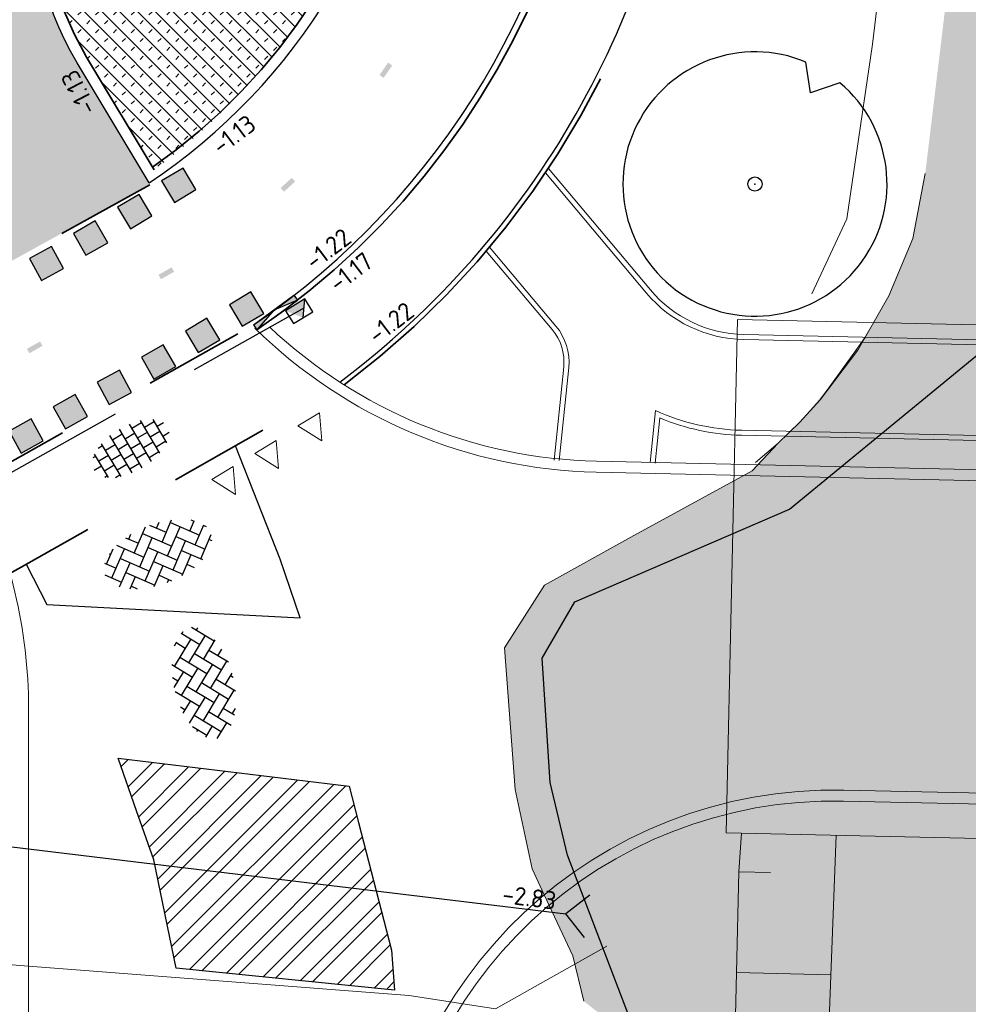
# Model space of a CAD drawing. Header units: metres. Extents: x -1 to 222837, y -2 to 853657.
# Tile 108 of 256: x 110935 to 110954, y 426741 to 426761. Entities that reach past the tile are written whole.
import ezdxf
from ezdxf.enums import TextEntityAlignment as Align

# ---------------------------------------------------------------- set-up
doc = ezdxf.new("R2010")
doc.units = ezdxf.units.M
doc.header["$XCLIPFRAME"] = 0
for name, pattern in [('RI-HWA_KOLKAANSLUITING', [4.3, 2.5, -1.8]), ('VH-AMSTELBAND', [30, 16, -4, 0, -2, 2, -2, 0, -4]), ('VH-OPSLUITBAND_100X200', [16, 8, -2, 4, -2]), ('VH-TROTTOIRBAND_130-150', [15, 5, -2, 2, -2, 2, -2]), ('XX-HIDDEN', [4, 2, -2])]:
    doc.linetypes.add(name, pattern=pattern)
doc.layers.add('A- Bestaand water', color=7, linetype='Continuous', true_color=0x5cadff)
for name, color, linetype in [('A-Herstraten', 7, 'Continuous'), ('GreenToColour', 30, 'Continuous'), ('Verloopband naar rijwielpadband', 220, 'Continuous'), ('X-REF', 7, 'Continuous')]:
    doc.layers.add(name, color=color, linetype=linetype)
for name, color, linetype, lineweight in [('B-ALG', 8, 'Continuous', 5), ('B-GRS-WERKGRENS', 4, 'WERKGRENS', 25), ('B-WE-IE-TERREINAFSCHEIDING_KUNSTMATIG_HEKWERK-G', 22, 'IE-TERREINAFSCHEIDING-KUNSTMATIG', 13), ('B-WE-VH-VERHARDING_BETONSTRAATSTEEN-S', 252, 'Continuous', 25), ('N-GRN-BOOM', 70, 'Continuous', 25), ('N-GRN-BOOM @ 1', 70, 'Continuous', 25), ('N-WE-RI-HWA_KOLK-S', 150, 'Continuous', 25), ('N-WE-VH-KANTOPSLUITING_OPSLUITBAND_100X200-G VOETPAD', 150, 'VH-OPSLUITBAND_100X200', 35), ('N-WE-VH-KANTOPSLUITING_RWSBAND-G', 210, 'VH-TROTTOIRBAND_130-150', 35), ('N-WE-VH-KANTOPSLUITING_VOORKANT OB 100X200', 7, 'Continuous', 25), ('N-WE-VH-KANTOPSLUITING_VOORKANT RIJWIELPADBAND', 7, 'Continuous', 25), ('N-WE-VH-KANTOPSLUITING_VOORKANT RWS-BAND', 7, 'Continuous', 25), ('N-WE-VH-MATERIAALGRENS-G', 7, 'XX-HIDDEN', 35), ('N-WE-VH-Trottoirband 150x170', 60, 'VH-AMSTELBAND', 35), ('N-WE-VH-VERHARDING_ASFALT-A', 252, 'Continuous', 18), ('N-WE-VH-VERHARDING_BETONSTRAATSTEEN-S', 7, 'Continuous', 25), ('N-WE-VH-VERHARDING_TEGEL-S', 7, 'Continuous', 25), ('N-WE-VW-MARKERING_DWARS-S', 7, 'Continuous', 25), ('N-WTR-DUIKER @ 1', 5, 'Continuous', 25), ('SLD-n-wm_wegmarkering', 7, 'Continuous', 25), ('X-XX-AL-HOOGTELABEL-T25', 7, 'Continuous', 25)]:
    doc.layers.add(name, color=color, linetype=linetype, lineweight=lineweight)
doc.layers.add('N-WE-RI-HWA_KOLKAANSLUITING-G', color=7, linetype='RI-HWA_KOLKAANSLUITING', lineweight=25, true_color=0x0078f0)
doc.layers.add('WERK BUITEN SCOPE (ASVZ)', color=30, linetype='Continuous', lineweight=5, plot=False)
doc.styles.add('NLCS-ISO', font='NLCS-ISO.ttf')
doc.styles.add('NLCS-ISO-M1000-T25', font='NLCS-ISO.ttf')
doc.linetypes.add('IE-TERREINAFSCHEIDING-KUNSTMATIG', pattern='A,4,[82,NLCS.shx,S=0.75,R=90,X=0,Y=0],4,-2', length=10)
doc.linetypes.add('WERKGRENS', pattern='A,2.5,-1,[133,ltypeshp.shx,S=1,R=0,X=-1,Y=0],-1,2.5', length=7)
picture_1 = doc.add_image_def('image1.ecw', size_in_pixel=(400001, 250001))
picture_2 = doc.add_image_def('image2.ecw', size_in_pixel=(120000, 80000))

# ---------------------------------------------------------------- blocks, each defined once
blk = doc.blocks.new('N-SVW-MARKERING_DWARS_OVERSTEEK_BLOKSTREEP_050')
at = {"flags": 128}
blk.add_lwpolyline([(0, -0.25), (0.5, -0.25), (0.5, 0.25), (0, 0.25)], close=True, dxfattribs=at)
blk.add_solid([(0, 0.25), (0.5, 0.25), (0, -0.25), (0.5, -0.25)])
blk = doc.blocks.new('*U286')
for points in [[(0, 0), (209.547, -25.334)], [(211.908, -23.482), (209.547, -25.334)], [(211.398, -27.694), (209.547, -25.334)]]:
    blk.add_lwpolyline(points)
blk = doc.blocks.new('30')
at = {"layer": 'SLD-n-wm_wegmarkering'}
blk.add_solid([(-0.15, -0.05), (-0.15, 0.05), (0.15, -0.05), (0.15, 0.05)], dxfattribs=at)
blk = doc.blocks.new('*U338')
at = {"layer": 'SLD-n-wm_wegmarkering'}
blk.add_blockref('30', (0.15, 0), dxfattribs=at)
blk = doc.blocks.new('*U339')
at = {"layer": 'SLD-n-wm_wegmarkering', "color": 0, "linetype": 'ByBlock', "lineweight": -2, "transparency": 16777216}
for p, rotation in [((110942.443, 426759.704), 55.06613810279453), ((110940.471, 426757.451), 42.5652407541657), ((110938.034, 426755.72), 29.36910928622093), ((110935.419, 426754.249), 29.36910928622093)]:
    blk.add_blockref('*U338', p, dxfattribs=dict(at, rotation=rotation))
blk = doc.blocks.new('TK in rijwielpadband')
at = {"layer": 'N-WE-RI-HWA_KOLK-S'}
blk.add_hatch(color=256, dxfattribs=at).paths.add_polyline_path([(2.25, 1.5), (0, 1.5), (1.125, 0)])
blk.add_line((1.125, 0), (2.25, 1.5), dxfattribs=at)
at = {"layer": 'N-WE-RI-HWA_KOLK-S', "flags": 128}
blk.add_lwpolyline([(0, 0), (2.25, 0), (2.25, 1.5), (0, 1.5)], close=True, dxfattribs=at)
blk = doc.blocks.new('verloopband naar rijwielpadband')
at = {"layer": 'Verloopband naar rijwielpadband', "transparency": 33554559}
h = blk.add_hatch(color=8, dxfattribs=at)
h.dxf.hatch_style = 1
h.paths.add_polyline_path([(0.5, -0.12), (0, 0), (0, -0.12)])
h.paths.add_polyline_path([(1, 0), (0.5, -0.12), (1, -0.12)])
at = {"layer": 'Verloopband naar rijwielpadband', "linetype": 'Continuous'}
for p, q in [((1, 0), (0, 0)), ((1, -0.12), (1, 0))]:
    blk.add_line(p, q, dxfattribs=at)
at = {"layer": 'Verloopband naar rijwielpadband', "linetype": 'Continuous', "flags": 128}
for points in [[(0, -0.12), (0, 0)], [(1, -0.12), (0, -0.12)]]:
    blk.add_lwpolyline(points, dxfattribs=at)
at = {"layer": 'Verloopband naar rijwielpadband', "flags": 128}
blk.add_lwpolyline([(0, 0), (0.5, -0.12), (1, 0)], dxfattribs=at)
blk = doc.blocks.new('SVH-BSS_KEIFORMAAT_KEPER-SO')
at = {"ltscale": 0.1}
for p, q in [((-3.597, 2.112), (-1.485, 0)), ((-2.477, 2.477), (-1.485, 1.485)), ((-2.227, 0.742), (-0.213, 2.757)), ((-2.227, 2.227), (-1.846, 2.609)), ((-0.742, 2.227), (1.485, 0)), ((0.216, 2.754), (1.485, 1.485)), ((0.742, 2.227), (1.197, 2.682)), ((0.742, 0.742), (2.446, 2.446)), ((2.227, 2.227), (4.455, 0)), ((-5.197, 0.742), (-4.026, 1.914)), ((-5.197, -0.742), (-2.97, 1.485)), ((-4.565, 1.595), (-4.455, 1.485)), ((-2.227, -0.742), (0, 1.485)), ((0.742, -0.742), (2.97, 1.485)), ((3.712, 0.742), (4.502, 1.532)), ((4.221, 1.719), (4.455, 1.485)), ((-5.336, 0.881), (-4.455, 0)), ((-4.812, -1.842), (-2.97, 0)), ((-3.712, 0.742), (-1.485, -1.485)), ((-2.227, -2.227), (0, 0)), ((-0.742, 0.742), (1.485, -1.485)), ((0.742, -2.227), (2.97, 0)), ((2.227, 0.742), (4.455, -1.485)), ((3.712, -0.742), (5.247, 0.792)), ((5.197, 0.742), (5.392, 0.548)), ((-5.735, -0.205), (-4.455, -1.485)), ((-3.712, -0.742), (-1.485, -2.97)), ((-0.742, -0.742), (1.485, -2.97)), ((2.227, -0.742), (3.844, -2.359)), ((3.712, -2.227), (5.574, -0.365)), ((5.197, -0.742), (5.405, -0.951)), ((-3.894, -2.409), (-2.97, -1.485)), ((-1.594, -3.079), (0, -1.485)), ((1.365, -3.09), (2.97, -1.485)), ((-3.712, -2.227), (-3.271, -2.669)), ((-0.742, -2.227), (0.214, -3.184)), ((2.227, -2.227), (2.781, -2.781)), ((-0.217, -3.187), (0, -2.97))]:
    blk.add_line(p, q, dxfattribs=at)
at = {"style": 'NLCS-ISO'}
blk.add_attdef('FORMAAT', text='', height=1.8, dxfattribs=at).set_placement((-5.835, -0.215), align=Align.MIDDLE_RIGHT)
blk.add_attdef('KLEUR', text='', height=1.8, dxfattribs=at).set_placement((5.825, -0.215), align=Align.MIDDLE_LEFT)
at = {"style": 'NLCS-ISO', "flags": 1}
blk.add_attdef('FUNCTIE', text='', height=1.8, dxfattribs=at).set_placement((0.116, -3.585), align=Align.MIDDLE_CENTER)
blk = doc.blocks.new('SVH-TEGEL_300X300_DUN_HALFST-SO')
for p, q in [((-1.5, -2.87), (-1.5, 2.87)), ((0, -2.97), (0, 2.97)), ((1.5, -2.87), (1.5, 2.87)), ((-4.89, 1.5), (-4.5, 1.5)), ((-4.5, -1.8), (-4.5, 1.8)), ((-3.7, 2.25), (-3, 2.25)), ((-3, -2.52), (-3, 2.52)), ((-3, 1.5), (-1.5, 1.5)), ((-1.5, 2.25), (0, 2.25)), ((0, 1.5), (1.5, 1.5)), ((1.5, 2.25), (3, 2.25)), ((3, -2.52), (3, 2.52)), ((3, 1.5), (4.5, 1.5)), ((4.5, -1.8), (4.5, 1.8)), ((-5.66, 0), (-4.5, 0)), ((-4.5, 0.75), (-3, 0.75)), ((-3, 0), (-1.5, 0)), ((-1.5, 0.75), (0, 0.75)), ((0, 0), (1.5, 0)), ((1.5, 0.75), (3, 0.75)), ((3, 0), (4.5, 0)), ((4.5, 0.75), (5.48, 0.75)), ((-4.5, -0.75), (-3, -0.75)), ((-1.5, -0.75), (0, -0.75)), ((1.5, -0.75), (3, -0.75)), ((4.5, -0.75), (5.48, -0.75)), ((-4.89, -1.5), (-4.5, -1.5)), ((-3.7, -2.25), (-3, -2.25)), ((-3, -1.5), (-1.5, -1.5)), ((-1.5, -2.25), (0, -2.25)), ((0, -1.5), (1.5, -1.5)), ((1.5, -2.25), (3, -2.25)), ((3, -1.5), (4.5, -1.5))]:
    blk.add_line(p, q)
at = {"style": 'NLCS-ISO'}
blk.add_attdef('FORMAAT', text='', height=1.8, dxfattribs=at).set_placement((-5.76, 0), align=Align.MIDDLE_RIGHT)
blk.add_attdef('KLEUR', text='', height=1.8, dxfattribs=at).set_placement((5.58, 0), align=Align.MIDDLE_LEFT)
at = {"style": 'NLCS-ISO', "flags": 1}
blk.add_attdef('FUNCTIE', text='', height=1.8, dxfattribs=at).set_placement((0.12, -3.58), align=Align.MIDDLE_CENTER)
blk = doc.blocks.new('*U2079')
at = {"flags": 128}
blk.add_lwpolyline([(4.824, 5.743), (3.151, 5.173), (2.888, 6.922, 13.158116)], format="xyb", close=True, dxfattribs=at)
blk.add_circle((0, 0), 0.4)
blk.add_point((0, 0))
blk = doc.blocks.new('*U2748')
at = {"layer": 'N-GRN-BOOM @ 1', "xscale": 0.35, "yscale": 0.35, "zscale": 0.35}
blk.add_blockref('*U2079', (110949.864, 426757.567), dxfattribs=at)

msp = doc.modelspace()

# ---------------------------------------------------------------- hatches: boundary and pattern name
at = {"layer": 'A- Bestaand water', "transparency": 33554559}
h = msp.add_hatch(color=256, dxfattribs=at)
edge = h.paths.add_edge_path()
edge.add_arc((110961.6529, 426778.0615), 6, 154.76811, 170.07657)
edge.add_line((110955.7427, 426779.0955), (110954.385, 426767.2))
edge.add_line((110954.385, 426767.2), (110953.248, 426757.774))
edge.add_line((110953.248, 426757.774), (110952.998, 426756.488))
edge.add_line((110952.998, 426756.488), (110952.5219, 426755.3434))
edge.add_line((110952.5219, 426755.3434), (110952.2209, 426754.8179))
edge.add_line((110952.2209, 426754.8179), (110963.3785, 426754.5687))
edge.add_line((110963.3785, 426754.5687), (110963.649, 426757.207))
edge.add_line((110963.649, 426757.207), (110964.39, 426764.396))
edge.add_line((110964.39, 426764.396), (110964.622, 426766.418))
edge.add_line((110964.622, 426766.418), (110965.865, 426778.544))
edge.add_line((110965.865, 426778.544), (110965.871, 426778.596))
edge.add_line((110965.871, 426778.596), (110966.365, 426783.216))
edge.add_line((110966.365, 426783.216), (110967.652, 426795.221))
edge.add_line((110967.652, 426795.221), (110967.9162, 426796.5284))
edge.add_arc((110995.2284, 426759.3156), 46.16, 126.27663, 126.4355)
edge.add_arc((110986.3196, 426771.3835), 31.16, 126.4355, 154.76811)
edge.add_line((110958.1326, 426784.6664), (110956.2253, 426780.6192))
msp.add_hatch(color=256, dxfattribs=at).paths.add_polyline_path([(110960.6885, 426728.2496), (110962.3424, 426744.3893), (110963.2462, 426753.2782), (110963.3785, 426754.5687), (110952.2209, 426754.8179), (110951.5921, 426753.8521), (110950.7565, 426752.8369), (110949.805, 426751.867), (110945.678, 426749.599), (110944.884, 426748.352), (110945.099, 426745.538), (110945.435, 426743.966), (110946.242, 426742.238), (110946.463, 426741.334), (110946.708, 426741.141), (110947.965, 426740.336), (110948.982, 426739.266), (110950.052, 426737.614), (110950.773, 426735.782), (110951.018, 426732.59), (110950.6397, 426729.1145), (110946.124, 426687.624), (110956.21, 426686.382)])
at = {"layer": 'A-Herstraten', "transparency": 33554559}
h = msp.add_hatch(dxfattribs=at)
h.set_pattern_fill('ANSI32', color=256, scale=0.3, style=0)
h.set_pattern_definition([(45, (107770.70876, 433861.11063), (-0.404111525, 0.404111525), []), (45, (107770.97817, 433861.11063), (-0.404111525, 0.404111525), [])])
h.paths.add_polyline_path([(110941.7967, 426745.6036), (110941.9831, 426744.8848), (110942.641, 426742.349), (110942.6992, 426741.5509), (110938.3586, 426741.9901), (110937.92, 426744.139), (110937.5751, 426745.1164), (110937.2074, 426746.1584)])
at = {"layer": 'GreenToColour', "transparency": 33554559}
h = msp.add_hatch(dxfattribs=at)
h.set_pattern_fill('AGR-PLANTGATVERBETERING_02', color=256, style=0, pattern_type=2)
h.set_pattern_definition([(135, (106543.32906, 432801.75638), (-0.176776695, -0.176776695), []), (45, (106543.32906, 432801.91638), (-0.176776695, 0.176776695), [0.09, -0.16])])
edge = h.paths.add_edge_path()
edge.add_line((110936.5823, 426760.0856), (110937.9222, 426757.8495))
edge.add_arc((110930.5177, 426767.8714), 12.4605, 306.45858, 353.68568)
edge.add_line((110942.9026, 426766.5009), (110939.6406, 426769.2877))
edge.add_arc((110909.932, 426797.388), 40.8929, 312.26506, 316.59357, ccw=False)
edge.add_arc((110941.5402, 426763.0567), 5.78, 135.25472, 210.93314)
at = {"layer": 'N-WE-VH-VERHARDING_ASFALT-A', "transparency": 33554559}
h = msp.add_hatch(dxfattribs=at)
h.set_pattern_fill('AVH-ASFALT_LAAG2-D', color=256, scale=20, style=0, pattern_type=2)
h.set_pattern_definition([(45, (107770.70876, 433861.11063), (-0.282842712, 0.282842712), []), (45, (107770.94876, 433861.11063), (-0.282842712, 0.282842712), [0.2, -0.1])])
edge = h.paths.add_edge_path(flags=16)
edge.add_arc((110933.9354, 426772.3446), 1, 132.04717, 220.58725, ccw=False)
edge.add_arc((110907.648, 426801.4914), 38.25, 312.04717, 314.0851)
edge.add_line((110934.2596, 426774.0161), (110936.1654, 426772.388))
edge.add_arc((110912.484, 426796.2332), 33.6066, 311.90637, 314.80252, ccw=False)
edge.add_arc((110934.2608, 426771.9647), 1, 220.58725, 312.02881, ccw=False)
edge.add_line((110933.5014, 426771.3141), (110933.176, 426771.6939))
edge = h.paths.add_edge_path(flags=16)
edge.add_arc((110950.2379, 426767.3581), 16.3582, 138.31017, 144.10858, ccw=False)
edge.add_arc((110907.4289, 426801.6064), 38.4973, 322.62598, 323.6868)
edge.add_arc((110907.4289, 426801.6064), 38.4973, 323.6868, 334.75228)
edge.add_arc((110992.5013, 426761.6303), 55.4996, 139.60155, 154.8854, ccw=False)
edge.add_line((110950.2353, 426797.5996), (110951.0374, 426797.2753))
edge.add_arc((110978.96, 426779.2145), 33.2545, 147.10467, 154.9795)
edge.add_line((110948.8262, 426793.2793), (110944.5101, 426784.1203))
edge.add_arc((110907.5065, 426801.5676), 40.9105, 323.5955, 334.75604, ccw=False)
edge.add_arc((110941.6354, 426775.8822), 1.8497, 130.53761, 155.53222)
edge.add_arc((110908.6279, 426802.7131), 40.75, 319.85884, 320.236, ccw=False)
edge.add_arc((110929.1475, 426785.2588), 13.8118, 318.89546, 320.33449, ccw=False)
edge.add_arc((110899.869, 426810.324), 52.3534, 318.10536, 319.29137, ccw=False)
edge.add_line((110938.8396, 426775.3643), (110936.9856, 426776.9482))
h.paths.add_polyline_path([(110936.7611, 426776.6788), (110936.9888, 426776.9454), (110938.8396, 426775.3643), (110938.2438, 426774.6696), (110937.8604, 426774.2323), (110937.2863, 426773.5913), (110936.612, 426772.8589), (110936.1654, 426772.388), (110934.2596, 426774.0161), (110934.8306, 426774.5746), (110935.3267, 426775.082), (110935.8488, 426775.6657), (110936.2701, 426776.1091)], flags=16)
edge = h.paths.add_edge_path(flags=16)
edge.add_arc((110914.5709, 426763.2711), 0.7579, 271.39917, 366.13956)
edge.add_arc((110914.5747, 426763.2646), 0.7548, 6.66309, 98.60534)
edge.add_arc((110906.1135, 426817.2181), 53.8581, 271.51315, 278.91705, ccw=False)
edge.add_line((110907.5357, 426763.3787), (110907.4867, 426763.3774))
edge.add_line((110907.4867, 426763.3774), (110907.468, 426763.377))
edge.add_arc((110907.473, 426763.1704), 0.2067, 91.38687, 177.95107)
edge.add_line((110907.2664, 426763.1777), (110907.265, 426763.1395))
edge.add_arc((110907.4716, 426763.1321), 0.2067, 177.95107, 262.77486)
edge.add_line((110907.4456, 426762.9271), (110907.943, 426762.864))
edge.add_arc((110913.5347, 426805.6966), 43.196, 262.56222, 271.39917)
edge = h.paths.add_edge_path()
edge.add_line((110940.3877, 426770.4607), (110942.929, 426775.478))
edge.add_line((110942.929, 426775.478), (110946.233, 426782.009))
edge.add_line((110946.233, 426782.009), (110950.625, 426790.714))
edge.add_line((110950.625, 426790.714), (110950.6843, 426790.8307))
edge.add_line((110950.6843, 426790.8307), (110950.745, 426790.9467))
edge.add_line((110950.745, 426790.9467), (110950.807, 426791.062))
edge.add_line((110950.807, 426791.062), (110950.87, 426791.1761))
edge.add_line((110950.87, 426791.1761), (110950.9344, 426791.2894))
edge.add_line((110950.9344, 426791.2894), (110951, 426791.402))
edge.add_line((110951, 426791.402), (110951.551, 426792.233))
edge.add_line((110951.551, 426792.233), (110953.363, 426794.98))
edge.add_line((110953.363, 426794.98), (110953.5449, 426795.2609))
edge.add_line((110953.5449, 426795.2609), (110953.7229, 426795.5442))
edge.add_line((110953.7229, 426795.5442), (110953.897, 426795.83))
edge.add_line((110953.897, 426795.83), (110954.0277, 426796.0506))
edge.add_line((110954.0277, 426796.0506), (110952.1898, 426796.8041))
edge.add_line((110952.1898, 426796.8041), (110946.6135, 426799.09))
edge.add_arc((110991.2398, 426765.2596), 56, 142.8349, 154.34113)
edge.add_arc((110904.7065, 426806.8288), 40, 271.48748, 334.34113, ccw=False)
edge.add_line((110905.7449, 426766.8422), (110905.0283, 426760.0378))
edge.add_line((110905.0283, 426760.0378), (110912.2932, 426759.2727))
edge.add_line((110912.2932, 426759.2727), (110912.8173, 426759.2218))
edge.add_arc((110915.6969, 426791.594), 32.5, 264.9168, 277.07906)
edge.add_line((110919.7022, 426759.3417), (110921.8882, 426759.6892))
edge.add_arc((110923.7932, 426749.8723), 10, 30.93315, 100.98209, ccw=False)
edge.add_line((110932.3709, 426755.0127), (110932.5823, 426754.66))
edge.add_line((110932.5823, 426754.66), (110932.5827, 426754.6602))
edge.add_line((110932.5827, 426754.6602), (110937.8437, 426757.5527))
edge.add_line((110937.8437, 426757.5527), (110936.3935, 426759.9725))
edge.add_arc((110941.5402, 426763.0567), 6, 132.16386, 210.93315, ccw=False)
edge.add_arc((110915.6969, 426791.594), 32.5, 312.16386, 319.43914)
edge = h.paths.add_edge_path(flags=0)
edge.add_arc((110914.5747, 426763.2646), 0.7548, 6.66332, 98.65132)
edge.add_arc((110906.1135, 426817.2181), 53.8581, 278.91641, 278.91705)
edge.add_arc((110914.5747, 426763.2646), 0.7548, 6.66309, 98.60534, ccw=False)
edge = h.paths.add_edge_path(flags=0)
edge.add_arc((110914.5443, 426763.2626), 0.5478, 7.87563, 99.66476)
edge.add_arc((110907.5759, 426802.2791), 39.0862, 280.13283, 280.13309)
edge.add_arc((110914.5443, 426763.2626), 0.5478, 7.87548, 99.64614, ccw=False)

# ---------------------------------------------------------------- linework, layer by layer
at = {"flags": 128}
msp.add_lwpolyline([(110935.384, 426750), (110935.7898, 426749.2157), (110940.8253, 426748.9511), (110940.43, 426750.117), (110939.5379, 426752.3663)], dxfattribs=at)
msp.add_lwpolyline([(110941.7967, 426745.6036), (110941.9831, 426744.8848), (110942.641, 426742.349), (110942.6992, 426741.5509), (110938.3586, 426741.9901), (110937.92, 426744.139), (110937.5751, 426745.1164), (110937.2074, 426746.1584)], close=True, dxfattribs=at)
at = {"layer": 'B-ALG', "flags": 128}
for points in [[(110950.9969, 426755.3875), (110951.6908, 426756.8787), (110952.1986, 426760.3474), (110952.9673, 426766.72), (110953.8135, 426774.169)], [(110952.998, 426756.488), (110953.248, 426757.774)]]:
    msp.add_lwpolyline(points, dxfattribs=at)
at = {"layer": 'B-ALG'}
for points in [[(110952.998, 426756.488), (110952.5219, 426755.3434), (110951.9056, 426754.2677), (110951.159, 426753.278), (110950.7565, 426752.8369), (110950.328, 426752.4211), (110949.875, 426752.032)], [(110945.6773, 426743.4472), (110946.242, 426742.238), (110946.463, 426741.334)]]:
    msp.add_lwpolyline(points, dxfattribs=at)
at = {"layer": 'B-ALG', "ltscale": 0.2, "flags": 128}
msp.add_lwpolyline([(110952.0511, 426754.5215), (110951.159, 426753.278), (110950.7565, 426752.8369), (110950.328, 426752.4211), (110949.805, 426751.867), (110947.395, 426750.552), (110945.678, 426749.599), (110944.884, 426748.352), (110945.099, 426745.538), (110945.435, 426743.966), (110945.6773, 426743.4472)], dxfattribs=at)
at = {"layer": 'B-GRS-WERKGRENS', "flags": 128}
msp.add_lwpolyline([(110696.0424, 426984.6552), (110683.8611, 426993.0575), (110681.5434, 426989.648), (110647.8047, 426943.6556), (110640.0829, 426933.4366), (110631.1128, 426920.9005, 0.1052077), (110625.3199, 426903.2705), (110623.1195, 426903.1135), (110622.8302, 426899.1404), (110622.8257, 426889.069), (110624.314, 426881.9131), (110619.9478, 426879.8593), (110610.3848, 426873.2075), (110605.3942, 426863.2003), (110609.4478, 426861.4866), (110615.1856, 426858.5041), (110624.3283, 426850.7908), (110624.9802, 426851.6022), (110633.8741, 426844.4563), (110643.0504, 426836.1435), (110655.3674, 426823.3669), (110656.8702, 426821.845), (110655.5569, 426820.1319), (110651.9971, 426815.8251), (110661.0857, 426808.031), (110673.7143, 426797.8916), (110678.9933, 426800.935), (110682.0087, 426797.6368), (110681.3441, 426795.8887), (110682.3406, 426793.9995), (110688.6092, 426792.8127), (110694.4162, 426788.3905), (110707.3498, 426779.7534), (110715.9972, 426773.9651), (110732.7151, 426767.339), (110745.7247, 426763.2028), (110771.1914, 426758.373, 0.0609615), (110771.6742, 426758.3185), (110776.6174, 426758.3652, 0.2032449), (110778.0492, 426758.9882), (110779.3918, 426760.4028), (110780.9873, 426760.4434), (110817.1705, 426756.6066), (110816.6589, 426751.3461), (110815.9469, 426746.519), (110856.8361, 426742.5539), (110868.464, 426743.0015), (110903.6966, 426739.1644), (110904.3848, 426743.7349), (110908.755, 426743.0671), (110933.5332, 426740.8075), (110948.0408, 426738.8473), (110947.4256, 426740.8728), (110946.1413, 426744.2355), (110945.7955, 426745.6803), (110945.6322, 426748.1471), (110946.284, 426749.2657), (110950.55, 426751.1074), (110955.1425, 426754.8833), (110957.03, 426770.6443, -0.1858071), (110962.3439, 426783.753), (110989.6664, 426800.1273), (111094.2752, 426788.8928), (111096.9393, 426786.2536), (111113.387, 426770.3931), (111118.0944, 426765.9923), (111122.4936, 426760.6996), (111125.9314, 426762.8446), (111132.5526, 426748.3003), (111130.756, 426746.1019), (111135.8274, 426730.5828), (111138.6736, 426726.3465), (111145.5036, 426725.3036), (111154.9471, 426706.8249), (111165.7603, 426690.152), (111168.851, 426684.8194, -0.4623624), (111168.5963, 426684.1014), (111167.0071, 426683.4965, 0.420484), (111166.7216, 426682.8413), (111168.1987, 426679.1971, 0.4081062), (111168.8402, 426678.9177), (111171.0563, 426679.7624, -0.3865109), (111171.6824, 426679.5171), (111181.5181, 426659.6501, -0.0508334), (111182.4436, 426652.4704), (111182.0314, 426643.923, 0.1424738), (111183.8712, 426635.0932), (111183.4465, 426634.9245, 0.4355486), (111183.181, 426634.2421), (111186.4656, 426627.4501, 0.391009), (111187.0968, 426627.2017), (111187.7695, 426627.4631, -0.6217047), (111188.6778, 426626.8695), (111191.3536, 426623.2086), (111193.4941, 426621.7053, 0.0312453), (111201.9852, 426616.7325), (111203.0999, 426614.7511), (111204.682, 426609.1244), (111214.9386, 426601.3343), (111217.1204, 426598.7395), (111225.8995, 426589.0359), (111234.1322, 426582.7269), (111239.4891, 426579.6722), (111245.6835, 426577.3486), (111253.4749, 426571.9169), (111263.6, 426564.0526), (111282.5854, 426548.9024), (111301.6692, 426532.7467, 0.3053725), (111302.2245, 426532.6856), (111306.0353, 426534.6841, -0.2980823), (111306.5802, 426534.6315), (111324.4609, 426520.2968), (111328.5947, 426517.3176), (111334.5617, 426512.1897), (111347.6676, 426496.9046), (111348.8032, 426495.5161), (111350.8304, 426490.6816), (111350.3674, 426489.5288), (111350.1567, 426488.113), (111358.3017, 426484.7489), (111354.8474, 426480.6644), (111368.3123, 426468.1831), (111377.3553, 426476.996, 0.1363374), (111383.9435, 426482.7516), (111385.2075, 426486.335, 0.1290898), (111392.5323, 426491.085), (111402.9598, 426500.6813), (111414.8163, 426512.1936), (111417.8476, 426515.9853), (111419.2589, 426514.9338), (111421.3759, 426518.0123), (111420.2224, 426518.9196), (111422.81, 426522.1924), (111426.863, 426530.0682, 0.0350706), (111434.8335, 426544.8206), (111439.2413, 426554.0134, -0.0523081), (111448.8827, 426568.1194, -0.040521), (111456.7487, 426576.4924, -0.0466952), (111473.4248, 426590.6198), (111485.5951, 426597.7662, -0.0126767), (111492.9285, 426600.958), (111508.0649, 426606.5204, 0.4105065), (111508.3639, 426607.1562), (111505.5678, 426615.0734, 0.4168207), (111504.9257, 426615.3769, 0.0905865), (111453.5553, 426585.3427, 0.0753554), (111438.7111, 426569.8858), (111431.5958, 426575.2906), (111449.9864, 426597.6332, -0.0167918), (111466.0879, 426610.5482, -0.0557367), (111491.1449, 426625.909), (111496.7623, 426628.282), (111500.0134, 426627.408), (111496.8382, 426635.2441, 0.4365131), (111496.1526, 426635.5043), (111483.8851, 426629.4186), (111469.1011, 426620.6492), (111459.7603, 426613.6987), (111449.6345, 426605.6254), (111441.1156, 426596.9369), (111429.1984, 426582.1603), (111431.0516, 426580.4575), (111406.3855, 426549.5491), (111397.0353, 426537.6586), (111395.2825, 426538.9636), (111392.9955, 426535.9501), (111394.7182, 426534.652), (111385.0563, 426522.0908), (111383.9989, 426523.6376), (111382.3412, 426528.1461), (111377.4375, 426522.2271), (111374.2352, 426518.6692), (111371.5931, 426517.349), (111368.7588, 426516.8835, -0.1652702), (111368.4414, 426516.9363), (111351.2649, 426526.1508), (111324.3951, 426546.666, -0.3657024), (111324.2558, 426547.2959), (111327.3573, 426553.7283), (111318.6307, 426557.5297), (111316.993, 426553.8053, -0.292044), (111316.5453, 426553.5067), (111315.0912, 426553.4777, -0.1776704), (111314.7655, 426553.5899), (111310.1408, 426557.3558), (111311.2887, 426558.5858), (111304.2587, 426562.7405), (111301.5045, 426560.4492), (111295.9509, 426564.4743), (111281.0543, 426575.6912), (111258.9288, 426592.957), (111249.3591, 426601.8548, -0.343865), (111248.8513, 426603.8594), (111251.0811, 426609.1697), (111244.5637, 426612.1342), (111243.3013, 426609.3809, -0.38751), (111240.247, 426608.7097), (111235.9586, 426611.3734), (111222.8523, 426621.7349, -0.1019607), (111210.3565, 426637.5663), (111200.0165, 426658.1073), (111201.4139, 426658.6408), (111199.3001, 426663.2598), (111197.9906, 426662.7333), (111191.4076, 426676.6319), (111174.4849, 426716.3816), (111175.4097, 426716.7231), (111171.0205, 426729.4174), (111175.0412, 426731.185), (111170.1325, 426742.3426), (111166.2238, 426740.4392, -0.410464), (111165.5682, 426740.6918), (111138.6135, 426800.3934), (111133.3697, 426808.996), (111125.2446, 426812.7715), (111122.0804, 426814.7113), (111120.4075, 426811.7274), (111112.4651, 426815.0539), (111113.977, 426818.0228), (111102.5934, 426823.5257), (111102.2145, 426825.6444), (111101.5386, 426826.104), (111098.4509, 426820.0386), (111098.1228, 426816.7559, -0.4783147), (111097.1304, 426815.9869), (111079.7528, 426814.8965), (111037.4827, 426818.9619), (111036.1483, 426820.676), (111025.3219, 426821.8651, -0.5882687), (111024.7204, 426822.5699), (111025.1154, 426826.7463), (111011.1397, 426828.3732), (111010.5098, 426823.377), (110975.0569, 426827.1641, -0.4227405), (110973.7842, 426826.145), (110972.2564, 426826.4378), (110959.5596, 426833.3734), (110958.1603, 426830.409), (110957.3954, 426829.099), (110954.2397, 426830.6759, 0.4177603), (110954.0263, 426831.7812), (110953.0451, 426832.2923), (110947.7288, 426821.8867, 0.3948319), (110948.0794, 426820.5624), (110946.5009, 426817.2404, 0.3462481), (110946.8876, 426815.8708), (110948.0794, 426815.2823), (110932.6313, 426785.3128), (110928.0532, 426787.6811), (110926.0816, 426783.9946), (110917.98, 426788.1352), (110915.9109, 426784.42), (110924.7467, 426780.0296), (110923.0733, 426776.8554, -0.3567778), (110920.2972, 426775.4672), (110916.1875, 426776.0072), (110915.9141, 426771.5714), (110913.7365, 426768.8555), (110905.8767, 426769.8295), (110900.4014, 426769.4949), (110863.1263, 426773.5086), (110863.2476, 426775.3474), (110848.047, 426776.8987), (110848.3121, 426779.5808), (110834.4844, 426781.2506), (110832.1514, 426778.2107), (110815.8574, 426780.0038), (110815.8584, 426779.1503), (110801.2397, 426780.3392), (110782.6093, 426782.222), (110759.4143, 426784.7077), (110754.5988, 426785.9779), (110742.745, 426787.1149, -0.0827147), (110722.469, 426795.3305), (110715.9744, 426799.6762), (110697.6211, 426814.5447), (110698.7305, 426815.8539), (110693.1992, 426820.2996), (110694.4011, 426821.1956), (110690.4312, 426824.4068), (110689.2759, 426823.1938), (110680.9801, 426829.6825), (110667.8024, 426840.4947), (110648.298, 426856.8491), (110644.9707, 426860.4465), (110640.9767, 426865.7977, -0.1510224), (110633.0251, 426899.4367), (110633.3008, 426902.589), (110632.0835, 426902.7381, -0.0338708), (110634.6762, 426913.6872, -0.0642324), (110643.7421, 426928.4733), (110681.0035, 426978.4881), (110692.6868, 426980.9045)], format="xyb", close=True, dxfattribs=at)
at = {"layer": 'B-WE-IE-TERREINAFSCHEIDING_KUNSTMATIG_HEKWERK-G', "flags": 128}
msp.add_lwpolyline([(110935.255, 426742.04), (110924.777, 426742.974), (110922.86, 426743.222), (110920.261, 426741.741), (110917.838, 426743.609), (110916.5099, 426743.7499), (110901.8696, 426745.311)], dxfattribs=at)
at = {"layer": 'B-WE-IE-TERREINAFSCHEIDING_KUNSTMATIG_HEKWERK-G', "elevation": -1.272, "flags": 128}
msp.add_lwpolyline([(110935.255, 426742.04), (110942.9926, 426741.445), (110944.706, 426741.183), (110946.919, 426742.4277)], dxfattribs=at)
at = {"layer": 'N-WE-RI-HWA_KOLKAANSLUITING-G', "flags": 128}
msp.add_lwpolyline([(110940.9008, 426755.0987), (110933.076, 426750.7077)], dxfattribs=at)
at = {"layer": 'N-WE-VH-KANTOPSLUITING_OPSLUITBAND_100X200-G VOETPAD', "flags": 128}
msp.add_lwpolyline([(110941.7006, 426753.5755, 0.2077202), (110948.5908, 426765.7108), (110948.817, 426767.8214, -0.0835951), (110950.5647, 426774.0494), (110954.017, 426781.3754)], format="xyb", dxfattribs=at)
at = {"layer": 'N-WE-VH-KANTOPSLUITING_RWSBAND-G', "flags": 128}
for points in [[(110937.9234, 426757.8477), (110936.5823, 426760.0856, -0.3579007), (110937.6603, 426767.341, 0.0141131), (110938.9936, 426768.6188, 0.0141131)], [(110937.8904, 426757.9026, 0.1994028), (110942.7676, 426765.51, 0.1994028)]]:
    msp.add_lwpolyline(points, format="xyb", dxfattribs=at)
at = {"layer": 'N-WE-VH-KANTOPSLUITING_VOORKANT OB 100X200', "flags": 128}
msp.add_lwpolyline([(110941.6108, 426753.6331, 0.208277), (110948.4914, 426765.7214), (110948.7176, 426767.832, -0.0835951), (110950.4742, 426774.092), (110953.9266, 426781.418)], format="xyb", dxfattribs=at)
at = {"layer": 'N-WE-VH-KANTOPSLUITING_VOORKANT RIJWIELPADBAND', "flags": 128}
msp.add_lwpolyline([(110939.8956, 426754.7668, 0.2199805), (110946.5823, 426765.9261), (110946.8085, 426768.0367, -0.0835951), (110948.7374, 426774.9104), (110952.1898, 426782.2365)], format="xyb", dxfattribs=at)
at = {"layer": 'N-WE-VH-KANTOPSLUITING_VOORKANT RWS-BAND', "flags": 128}
for points in [[(110937.8216, 426757.5897), (110936.3935, 426759.9725, -0.3579007), (110937.5126, 426767.5041, 0.0989507), (110945.0961, 426777.7398), (110950.136, 426788.4348, -0.124258), (110962.5629, 426803.5645, -0.1869981), (111000.9125, 426814.0211), (111013.5767, 426812.7052), (111013.3714, 426810.7291, -0.4293798), (111012.7969, 426810.2868, -0.029478), (111011.5828, 426810.5506, 0.0684492), (110995.467, 426813.315, 0.1614661), (110963.1568, 426802.76, 0.124258), (110951.0406, 426788.0085), (110949.0237, 426783.7285)], [(110937.8216, 426757.5897, 0.2227166), (110943.1022, 426766.2991), (110943.3285, 426768.4097, -0.0835951), (110945.5713, 426776.4024), (110949.0237, 426783.7285)]]:
    msp.add_lwpolyline(points, format="xyb", dxfattribs=at)
at = {"layer": 'N-WE-VH-MATERIAALGRENS-G', "flags": 128}
for points in [[(110932.5827, 426754.6602), (110937.8434, 426757.5526)], [(110934.3591, 426751.6427), (110939.8956, 426754.7668)]]:
    msp.add_lwpolyline(points, dxfattribs=at)
msp.add_lwpolyline([(110934.8605, 426749.7273), (110935.2796, 426749.9578), (110940.9764, 426753.1799, 0.0111908), (110941.6108, 426753.6331)], format="xyb", dxfattribs=at)
at = {"layer": 'N-WE-VH-Trottoirband 150x170', "ltscale": 0.6, "flags": 128}
msp.add_lwpolyline([(110939.9631, 426754.6677, 0.1671024), (110946.0431, 426762.8038, 0.1671024)], format="xyb", dxfattribs=at)
at = {"layer": 'WERK BUITEN SCOPE (ASVZ)'}
for p, q in [((110950.1705, 426743.8877), (110949.5414, 426743.9018)), ((110951.3716, 426741.8606), (110949.4968, 426741.9025))]:
    msp.add_line(p, q, dxfattribs=at)
at = {"layer": 'WERK BUITEN SCOPE (ASVZ)', "flags": 128}
for points in [[(110970.7733, 426754.0388), (110970.0005, 426754.121), (110949.6425, 426754.5753, -0.2154252), (110947.7857, 426755.4646), (110945.7575, 426757.8738)], [(110945.6996, 426757.7873), (110947.7092, 426755.4002, 0.2154252), (110949.6402, 426754.4753), (110969.9941, 426754.0211), (110970.7627, 426753.9393)], [(110944.5884, 426756.3124), (110945.9096, 426754.743, -0.2030606), (110946.1624, 426753.923), (110945.9742, 426752.0766)], [(110939.9262, 426754.7037, 0.1908075), (110946.7108, 426751.8399), (110970.7101, 426751.3038)], [(110970.715, 426751.5237), (110946.7157, 426752.0599, -0.1857452), (110940.2181, 426754.728, -0.1857452)], [(110970.7242, 426752.1333), (110969.8786, 426752.2232), (110949.6001, 426752.6758, -0.1009917), (110947.8844, 426753.0659), (110947.7791, 426752.033)], [(110970.7136, 426752.0339), (110969.8722, 426752.1233), (110949.5978, 426752.5758, -0.0932369), (110947.97, 426752.9198), (110947.8786, 426752.0228)], [(110934.3591, 426751.6427, -0.1171529), (110935.4275, 426747.1452), (110935.4275, 426735.5688)], [(110937.5803, 426689.0442), (110939.1112, 426699.2307, 0.0228648), (110941.9995, 426727.0531), (110942.1467, 426729.8185, 0.0020669), (110942.2593, 426732.3459), (110942.4432, 426736.8941, -0.4086443), (110951.628, 426745.5285), (110970.5745, 426745.1239)], [(110937.7979, 426689.0115), (110939.3287, 426699.198, 0.0228652), (110942.2191, 426727.0409), (110942.3664, 426729.8073, 0.0020673), (110942.4792, 426732.337), (110942.663, 426736.8852, -0.4086443), (110951.6233, 426745.3086), (110970.5698, 426744.904)]]:
    msp.add_lwpolyline(points, format="xyb", dxfattribs=at)
at = {"layer": 'WERK BUITEN SCOPE (ASVZ)', "ltscale": 0.6, "flags": 128}
msp.add_lwpolyline([(110944.5229, 426756.2348), (110945.8331, 426754.6786, -0.2030606), (110946.0629, 426753.9331), (110945.874, 426752.0799)], format="xyb", dxfattribs=at)
at = {"layer": 'WERK BUITEN SCOPE (ASVZ)', "flags": 128}
for points in [[(110949.2888, 426744.6809), (110965.2848, 426744.3236), (110965.5126, 426754.521), (110949.5166, 426754.8783)], [(110941.2529, 426752.4658), (110941.2081, 426753.023), (110940.7802, 426752.7643)], [(110940.3952, 426751.9159), (110940.3505, 426752.4731), (110939.9226, 426752.2144)], [(110939.5409, 426751.3972), (110939.4962, 426751.9544), (110939.0683, 426751.6958)]]:
    msp.add_lwpolyline(points, close=True, dxfattribs=at)
for points in [[(110935.4275, 426745.4484), (110935.4275, 426733.2237)], [(110949.0036, 426730.0705), (110949.22, 426732.0588), (110949.3181, 426733.9055), (110949.3628, 426735.9048), (110949.4075, 426737.904), (110949.4521, 426739.9033), (110949.4968, 426741.9025), (110949.5414, 426743.9018), (110949.5967, 426744.674)]]:
    msp.add_lwpolyline(points, dxfattribs=at)
at = {"layer": 'WERK BUITEN SCOPE (ASVZ)', "ltscale": 0.49, "flags": 128}
msp.add_lwpolyline([(110951.4773, 426744.632), (110951.018, 426732.59), (110950.6397, 426729.1145)], dxfattribs=at)
at = {"layer": 'WERK BUITEN SCOPE (ASVZ)'}
msp.add_lwpolyline([(110935.4275, 426743.9642), (110935.4275, 426719.9144, -0.0242618), (110933.1778, 426700.1223), (110931.647, 426689.9359)], format="xyb", dxfattribs=at)

# ---------------------------------------------------------------- block references
at = {"layer": 'B-WE-VH-VERHARDING_BETONSTRAATSTEEN-S', "xscale": 0.2000000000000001, "yscale": 0.2000000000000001, "rotation": 103.8516557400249}
msp.add_blockref('SVH-BSS_KEIFORMAAT_KEPER-SO', (110938.8646, 426747.6559), dxfattribs=at)
at = {"layer": 'N-GRN-BOOM'}
msp.add_blockref('*U2748', (0, 0), dxfattribs=at)
at = {"layer": 'N-WE-RI-HWA_KOLK-S', "color": 1, "xscale": 0.1999999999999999, "yscale": 0.1999999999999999, "zscale": 0.1999999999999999, "rotation": 31.59996483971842}
msp.add_blockref('TK in rijwielpadband', (110940.6919, 426754.7941), dxfattribs=at)
at = {"layer": 'N-WE-VH-VERHARDING_BETONSTRAATSTEEN-S', "xscale": 0.2, "yscale": 0.2, "zscale": 0.2, "rotation": 21.60218312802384}
msp.add_blockref('SVH-BSS_KEIFORMAAT_KEPER-SO', (110937.9965, 426750.2629), dxfattribs=at)
at = {"layer": 'N-WE-VH-VERHARDING_TEGEL-S', "xscale": 0.15, "yscale": 0.15, "zscale": 0.15, "rotation": 30.66096242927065}
msp.add_blockref('SVH-TEGEL_300X300_DUN_HALFST-SO', (110937.4591, 426752.3129), dxfattribs=at)
at = {"layer": 'N-WE-VW-MARKERING_DWARS-S'}
for p, rotation in [((110938.6269, 426757.6701), 210.8751293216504), ((110937.7525, 426757.1473), 210.8751293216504), ((110936.8777, 426756.6169), 209.9255197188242), ((110936.0031, 426756.1061), 208.5601712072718), ((110939.9761, 426755.2119), 210.8751293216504), ((110939.1017, 426754.6891), 210.8751293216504), ((110938.227, 426754.1588), 209.9255197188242), ((110937.3523, 426753.6479), 208.5601712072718), ((110936.4761, 426753.1647), 208.8458218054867), ((110935.6002, 426752.6822), 208.8458218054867)]:
    msp.add_blockref('N-SVW-MARKERING_DWARS_OVERSTEEK_BLOKSTREEP_050', p, dxfattribs=dict(at, rotation=rotation))
at = {"layer": 'N-WTR-DUIKER @ 1', "xscale": 0.2, "yscale": 0.2, "zscale": 0.2}
msp.add_blockref('*U286', (110904.1973, 426748.1347), dxfattribs=at)
at = {"layer": 'SLD-n-wm_wegmarkering'}
msp.add_blockref('*U339', (0, 0), dxfattribs=at)
at = {"layer": 'Verloopband naar rijwielpadband', "rotation": 216.2050751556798}
msp.add_blockref('verloopband naar rijwielpadband', (110940.7734, 426755.2607), dxfattribs=at)

# ---------------------------------------------------------------- texts
at = {"layer": 'X-XX-AL-HOOGTELABEL-T25', "char_height": 0.36, "attachment_point": 1, "style": 'NLCS-ISO-M1000-T25'}
for s, width, insert, rotation in [('\\pt0.72;-1.13', 2.935624, (110936.4757, 426758.8913), 117.50171), ('\\pt0.72;-1.13', 2.935624, (110939.0312, 426758.4122), 37.09786), ('\\pt0.72;-1.22', 2.935624, (110940.8817, 426756.1241), 37.13954), ('\\pt0.72;-1.17', 2.935624, (110941.3552, 426755.6839), 37.1207), ('\\pt0.72;-1.22', 2.935624, (110942.13, 426754.6569), 37.30656), ('-2.83', 7.522205, (110944.8744, 426743.6446), 352.42346)]:
    msp.add_mtext_dynamic_manual_height_columns(s, width=width, gutter_width=2.5, heights=[0], dxfattribs=dict(at, insert=insert, rotation=rotation))

# ---------------------------------------------------------------- pictures from other files: only their frames are drawn
at = {"layer": 'X-REF'}
image = msp.add_image(picture_1, insert=(100000.0001, 424999.9001), size_in_units=(40000, 25000.0375), dxfattribs=at)
image.set_boundary_path([(93497.8255, 208977.5368), (156894.5073, 250000.5)])
image = msp.add_image(picture_2, insert=(109499.5231, 424999.9595), size_in_units=(6001.8618, 4001.2412), dxfattribs=at)
image.dxf.flags = 7

doc.saveas('drawing.dxf')
